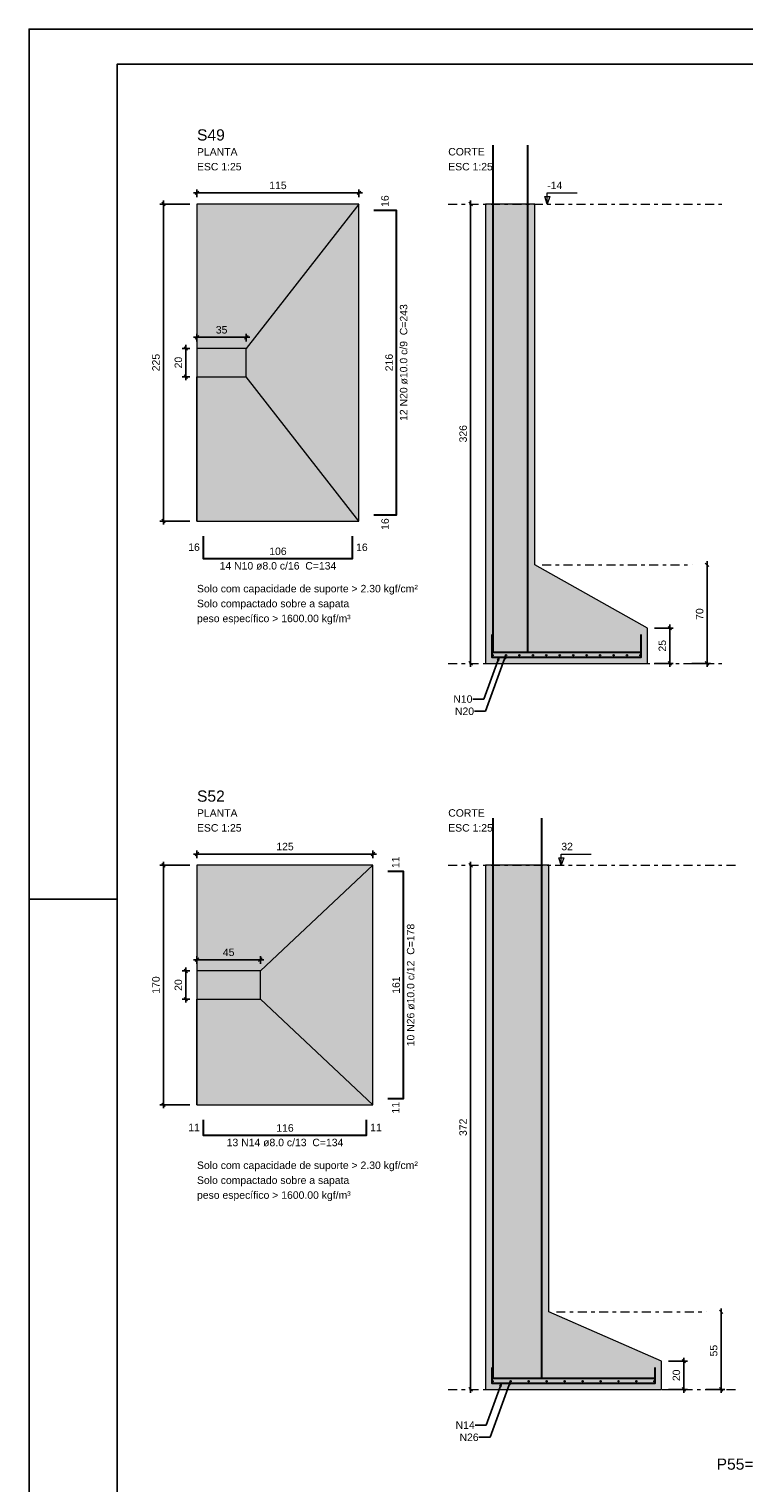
# Model space of a CAD drawing. Header units: millimetres. Extents: x 0 to 119, y 0 to 84.
# Tile 6 of 16: x 0 to 20, y 43 to 84. Entities that reach past the tile are written whole.
import ezdxf

# ---------------------------------------------------------------- set-up
doc = ezdxf.new("R2010")
doc.units = ezdxf.units.MM
doc.header["$MEASUREMENT"] = 0
doc.linetypes.add('DASHDOT', pattern=[2.54, 1.27, -0.635, 0, -0.635])
doc.linetypes.add('NULL', pattern=[0])
doc.layers.get('0').update_dxf_attribs({"lineweight": 18})
for name, color, linetype, lineweight in [('Descrição da armadura', 7, 'Continuous', 0), ('DT-Armadura', 2, 'Continuous', 30), ('DT-Barras no corte', 5, 'Continuous', 5), ('DT-Cotas', 9, 'Continuous', 5), ('DT-Forma', 5, 'Continuous', 5), ('DT-Hachura sapatas em corte', 43, 'Continuous', 5), ('DT-Hachura sapatas em planta', 43, 'Continuous', 5), ('DT-Pontilhado', 9, 'DASHDOT', 5), ('DT-Textos', 7, 'Continuous', 5), ('DT-Título', 3, 'Continuous', 20), ('Textos armaduras', 7, 'Continuous', 0)]:
    doc.layers.add(name, color=color, linetype=linetype, lineweight=lineweight)
doc.layers.add('SEDUC_MARF', color=1, linetype='Continuous')
doc.layers.add('SEDUC_MARGG', color=7, linetype='Continuous')
doc.styles.add('Arial', font='txt')
doc.dimstyles.get("Standard").update_dxf_attribs({"dimtxt": 0.18, "dimasz": 0.18, "dimexe": 0.18, "dimexo": 0.0625, "dimgap": 0.09, "dimtad": 0, "dimtih": 1, "dimtoh": 1, "dimdec": 4, "dimzin": 0, "dimdsep": 46, "dimtxsty": 'Standard', "dimcen": 0.09, "dimadec": 0, "dimazin": 0, "dimtfac": 1, "dimtdec": 4, "dimtofl": 0, "dimtmove": 0, "dimatfit": 3, "dimfxl": 1, "dimtolj": 1, "dimtzin": 0, "dimarcsym": 0})
doc.dimstyles.new('UM_25.000000', dxfattribs={"dimtxt": 0.18, "dimasz": 0.1, "dimexe": 0.1, "dimexo": 0.2, "dimgap": 0, "dimtad": 1, "dimtih": 1, "dimtoh": 1, "dimdec": 1, "dimlfac": 25, "dimzin": 0, "dimdsep": 46, "dimtxsty": 'Standard', "dimcen": 0.09, "dimdle": 0.1, "dimadec": 1, "dimazin": 2, "dimtfac": 1, "dimtdec": 4, "dimtofl": 0, "dimtmove": 0, "dimatfit": 3, "dimfxl": 1, "dimtolj": 1, "dimarcsym": 0})

# ---------------------------------------------------------------- blocks, each defined once
blk = doc.blocks.new('_Oblique')
at = {"color": 0, "linetype": 'ByBlock', "lineweight": -2}
blk.add_line((-0.5, -0.5), (0.5, 0.5), dxfattribs=at)
blk = doc.blocks.new('*D10')
at = {"layer": 'Defpoints', "color": 0}
for p in [(4.7708, 79.131835), (3.8177, 70.131835), (4.7708, 70.131835)]:
    blk.add_point(p, dxfattribs=at)
at = {"layer": 'DT-Cotas', "color": 0, "lineweight": -2}
for p, q in [((4.5708, 79.131835), (3.7177, 79.131835)), ((3.8177, 79.231835), (3.8177, 70.031835)), ((4.5708, 70.131835), (3.7177, 70.131835))]:
    blk.add_line(p, q, dxfattribs=at)
at = {"layer": 'DT-Cotas', "color": 0, "lineweight": -2, "xscale": 0.1, "yscale": 0.1, "zscale": 0.1}
for p, rotation in [((3.8177, 79.131835), 90), ((3.8177, 70.131835), 270)]:
    blk.add_blockref('_Oblique', p, dxfattribs=dict(at, rotation=rotation))
at = {"layer": 'DT-Cotas', "color": 7, "insert": (3.6059, 74.631835), "char_height": 0.2118, "attachment_point": 5, "rotation": 90, "style": 'Arial'}
blk.add_mtext('\\A1;225', dxfattribs=at)
blk = doc.blocks.new('*D11')
at = {"layer": 'Defpoints', "color": 0}
for p in [(9.3708, 79.449535), (4.7708, 79.131835), (9.3708, 79.131835)]:
    blk.add_point(p, dxfattribs=at)
at = {"layer": 'DT-Cotas', "color": 0, "lineweight": -2}
for p, q in [((4.6708, 79.449535), (9.4708, 79.449535)), ((4.7708, 79.331835), (4.7708, 79.549535)), ((9.3708, 79.331835), (9.3708, 79.549535))]:
    blk.add_line(p, q, dxfattribs=at)
at = {"layer": 'DT-Cotas', "color": 0, "lineweight": -2, "xscale": 0.1, "yscale": 0.1, "zscale": 0.1, "rotation": 180}
blk.add_blockref('_Oblique', (4.7708, 79.449535), dxfattribs=at)
at = {"layer": 'DT-Cotas', "color": 0, "lineweight": -2, "xscale": 0.1, "yscale": 0.1, "zscale": 0.1}
blk.add_blockref('_Oblique', (9.3708, 79.449535), dxfattribs=at)
at = {"layer": 'DT-Cotas', "color": 7, "insert": (7.0708, 79.661335), "char_height": 0.2118, "attachment_point": 5, "rotation": 0.0057296, "style": 'Arial'}
blk.add_mtext('\\A1;115', dxfattribs=at)
blk = doc.blocks.new('*D12')
at = {"layer": 'Defpoints', "color": 0}
for p in [(4.7708, 75.031835), (4.4531, 74.231835), (4.7708, 74.231835)]:
    blk.add_point(p, dxfattribs=at)
at = {"layer": 'DT-Cotas', "color": 0, "lineweight": -2}
for p, q in [((4.4531, 75.131835), (4.4531, 74.131835)), ((4.5708, 75.031835), (4.3531, 75.031835)), ((4.5708, 74.231835), (4.3531, 74.231835))]:
    blk.add_line(p, q, dxfattribs=at)
at = {"layer": 'DT-Cotas', "color": 0, "lineweight": -2, "xscale": 0.1, "yscale": 0.1, "zscale": 0.1}
for p, rotation in [((4.4531, 75.031835), 90), ((4.4531, 74.231835), 270)]:
    blk.add_blockref('_Oblique', p, dxfattribs=dict(at, rotation=rotation))
at = {"layer": 'DT-Cotas', "color": 7, "insert": (4.2413, 74.631835), "char_height": 0.2118, "attachment_point": 5, "rotation": 90, "style": 'Arial'}
blk.add_mtext('\\A1;20', dxfattribs=at)
blk = doc.blocks.new('*D13')
at = {"layer": 'Defpoints', "color": 0}
for p in [(6.1708, 75.349535), (4.7708, 75.031835), (6.1708, 75.031835)]:
    blk.add_point(p, dxfattribs=at)
at = {"layer": 'DT-Cotas', "color": 0, "lineweight": -2}
for p, q in [((4.6708, 75.349535), (6.2708, 75.349535)), ((4.7708, 75.231835), (4.7708, 75.449535)), ((6.1708, 75.231835), (6.1708, 75.449535))]:
    blk.add_line(p, q, dxfattribs=at)
at = {"layer": 'DT-Cotas', "color": 0, "lineweight": -2, "xscale": 0.1, "yscale": 0.1, "zscale": 0.1, "rotation": 180}
blk.add_blockref('_Oblique', (4.7708, 75.349535), dxfattribs=at)
at = {"layer": 'DT-Cotas', "color": 0, "lineweight": -2, "xscale": 0.1, "yscale": 0.1, "zscale": 0.1}
blk.add_blockref('_Oblique', (6.1708, 75.349535), dxfattribs=at)
at = {"layer": 'DT-Cotas', "color": 7, "insert": (5.4708, 75.561335), "char_height": 0.2118, "attachment_point": 5, "rotation": 0.0057296, "style": 'Arial'}
blk.add_mtext('\\A1;35', dxfattribs=at)
blk = doc.blocks.new('*D14')
at = {"layer": 'Defpoints', "color": 0}
for p in [(12.54408, 79.131835), (12.54408, 66.091835), (12.54408, 66.091835)]:
    blk.add_point(p, dxfattribs=at)
at = {"layer": 'DT-Cotas', "color": 0, "lineweight": -2}
blk.add_line((12.54408, 79.231835), (12.54408, 65.991835), dxfattribs=at)
at = {"layer": 'DT-Cotas', "color": 0, "lineweight": -2, "xscale": 0.1, "yscale": 0.1, "zscale": 0.1}
for p, rotation in [((12.54408, 79.131835), 90), ((12.54408, 66.091835), 270)]:
    blk.add_blockref('_Oblique', p, dxfattribs=dict(at, rotation=rotation))
at = {"layer": 'DT-Cotas', "color": 7, "insert": (12.33228, 72.611835), "char_height": 0.2118, "attachment_point": 5, "rotation": 90, "style": 'Arial'}
blk.add_mtext('\\A1;326', dxfattribs=at)
blk = doc.blocks.new('*D15')
at = {"layer": 'Defpoints', "color": 0}
for p in [(17.56768, 67.091835), (17.56768, 66.091835), (18.20308, 66.091835)]:
    blk.add_point(p, dxfattribs=at)
at = {"layer": 'DT-Cotas', "color": 0, "lineweight": -2}
for p, q in [((17.76768, 67.091835), (18.30308, 67.091835)), ((18.20308, 67.191835), (18.20308, 65.991835)), ((17.76768, 66.091835), (18.30308, 66.091835))]:
    blk.add_line(p, q, dxfattribs=at)
at = {"layer": 'DT-Cotas', "color": 0, "lineweight": -2, "xscale": 0.1, "yscale": 0.1, "zscale": 0.1}
for p, rotation in [((18.20308, 67.091835), 90), ((18.20308, 66.091835), 270)]:
    blk.add_blockref('_Oblique', p, dxfattribs=dict(at, rotation=rotation))
at = {"layer": 'DT-Cotas', "color": 7, "insert": (17.99128, 66.591835), "char_height": 0.2118, "attachment_point": 5, "rotation": 90, "style": 'Arial'}
blk.add_mtext('\\A1;25', dxfattribs=at)
blk = doc.blocks.new('*D16')
at = {"layer": 'Defpoints', "color": 0}
for p in [(19.26208, 68.891835), (18.62668, 66.091835), (19.26208, 66.091835)]:
    blk.add_point(p, dxfattribs=at)
at = {"layer": 'DT-Cotas', "color": 0, "lineweight": -2}
for p, q in [((19.26208, 68.991835), (19.26208, 65.991835)), ((18.82668, 66.091835), (19.36208, 66.091835))]:
    blk.add_line(p, q, dxfattribs=at)
at = {"layer": 'DT-Cotas', "color": 0, "lineweight": -2, "xscale": 0.1, "yscale": 0.1, "zscale": 0.1}
for p, rotation in [((19.26208, 68.891835), 90.00000000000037), ((19.26208, 66.091835), 270.0000000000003)]:
    blk.add_blockref('_Oblique', p, dxfattribs=dict(at, rotation=rotation))
at = {"layer": 'DT-Cotas', "color": 7, "insert": (19.05028, 67.491835), "char_height": 0.2118, "attachment_point": 5, "rotation": 90, "style": 'Arial'}
blk.add_mtext('\\A1;70', dxfattribs=at)
blk = doc.blocks.new('*D42')
at = {"layer": 'Defpoints', "color": 0}
for p in [(4.7708, 60.360701), (3.8177, 53.560701), (4.7708, 53.560701)]:
    blk.add_point(p, dxfattribs=at)
at = {"layer": 'DT-Cotas', "color": 0, "lineweight": -2}
for p, q in [((4.5708, 60.360701), (3.7177, 60.360701)), ((3.8177, 60.460701), (3.8177, 53.460701)), ((4.5708, 53.560701), (3.7177, 53.560701))]:
    blk.add_line(p, q, dxfattribs=at)
at = {"layer": 'DT-Cotas', "color": 0, "lineweight": -2, "xscale": 0.1, "yscale": 0.1, "zscale": 0.1}
for p, rotation in [((3.8177, 60.360701), 90), ((3.8177, 53.560701), 270)]:
    blk.add_blockref('_Oblique', p, dxfattribs=dict(at, rotation=rotation))
at = {"layer": 'DT-Cotas', "color": 7, "insert": (3.6059, 56.960701), "char_height": 0.2118, "attachment_point": 5, "rotation": 90, "style": 'Arial'}
blk.add_mtext('\\A1;170', dxfattribs=at)
blk = doc.blocks.new('*D43')
at = {"layer": 'Defpoints', "color": 0}
for p in [(9.7708, 60.678401), (4.7708, 60.360701), (9.7708, 60.360701)]:
    blk.add_point(p, dxfattribs=at)
at = {"layer": 'DT-Cotas', "color": 0, "lineweight": -2}
for p, q in [((4.6708, 60.678401), (9.8708, 60.678401)), ((4.7708, 60.560701), (4.7708, 60.778401)), ((9.7708, 60.560701), (9.7708, 60.778401))]:
    blk.add_line(p, q, dxfattribs=at)
at = {"layer": 'DT-Cotas', "color": 0, "lineweight": -2, "xscale": 0.1, "yscale": 0.1, "zscale": 0.1, "rotation": 180}
blk.add_blockref('_Oblique', (4.7708, 60.678401), dxfattribs=at)
at = {"layer": 'DT-Cotas', "color": 0, "lineweight": -2, "xscale": 0.1, "yscale": 0.1, "zscale": 0.1}
blk.add_blockref('_Oblique', (9.7708, 60.678401), dxfattribs=at)
at = {"layer": 'DT-Cotas', "color": 7, "insert": (7.2708, 60.890201), "char_height": 0.2118, "attachment_point": 5, "rotation": 0.0057296, "style": 'Arial'}
blk.add_mtext('\\A1;125', dxfattribs=at)
blk = doc.blocks.new('*D44')
at = {"layer": 'Defpoints', "color": 0}
for p in [(4.7708, 57.360701), (4.4531, 56.560701), (4.7708, 56.560701)]:
    blk.add_point(p, dxfattribs=at)
at = {"layer": 'DT-Cotas', "color": 0, "lineweight": -2}
for p, q in [((4.4531, 57.460701), (4.4531, 56.460701)), ((4.5708, 57.360701), (4.3531, 57.360701)), ((4.5708, 56.560701), (4.3531, 56.560701))]:
    blk.add_line(p, q, dxfattribs=at)
at = {"layer": 'DT-Cotas', "color": 0, "lineweight": -2, "xscale": 0.1, "yscale": 0.1, "zscale": 0.1}
for p, rotation in [((4.4531, 57.360701), 90), ((4.4531, 56.560701), 270)]:
    blk.add_blockref('_Oblique', p, dxfattribs=dict(at, rotation=rotation))
at = {"layer": 'DT-Cotas', "color": 7, "insert": (4.2413, 56.960701), "char_height": 0.2118, "attachment_point": 5, "rotation": 90, "style": 'Arial'}
blk.add_mtext('\\A1;20', dxfattribs=at)
blk = doc.blocks.new('*D45')
at = {"layer": 'Defpoints', "color": 0}
for p in [(6.5708, 57.678401), (4.7708, 57.360701), (6.5708, 57.360701)]:
    blk.add_point(p, dxfattribs=at)
at = {"layer": 'DT-Cotas', "color": 0, "lineweight": -2}
for p, q in [((4.6708, 57.678401), (6.6708, 57.678401)), ((4.7708, 57.560701), (4.7708, 57.778401)), ((6.5708, 57.560701), (6.5708, 57.778401))]:
    blk.add_line(p, q, dxfattribs=at)
at = {"layer": 'DT-Cotas', "color": 0, "lineweight": -2, "xscale": 0.1, "yscale": 0.1, "zscale": 0.1, "rotation": 180}
blk.add_blockref('_Oblique', (4.7708, 57.678401), dxfattribs=at)
at = {"layer": 'DT-Cotas', "color": 0, "lineweight": -2, "xscale": 0.1, "yscale": 0.1, "zscale": 0.1}
blk.add_blockref('_Oblique', (6.5708, 57.678401), dxfattribs=at)
at = {"layer": 'DT-Cotas', "color": 7, "insert": (5.6708, 57.890201), "char_height": 0.2118, "attachment_point": 5, "rotation": 0.0057296, "style": 'Arial'}
blk.add_mtext('\\A1;45', dxfattribs=at)
blk = doc.blocks.new('*D46')
at = {"layer": 'Defpoints', "color": 0}
for p in [(12.54408, 60.360701), (12.54408, 45.480701), (12.54408, 45.480701)]:
    blk.add_point(p, dxfattribs=at)
at = {"layer": 'DT-Cotas', "color": 0, "lineweight": -2}
blk.add_line((12.54408, 60.460701), (12.54408, 45.380701), dxfattribs=at)
at = {"layer": 'DT-Cotas', "color": 0, "lineweight": -2, "xscale": 0.1, "yscale": 0.1, "zscale": 0.1}
for p, rotation in [((12.54408, 60.360701), 90), ((12.54408, 45.480701), 270)]:
    blk.add_blockref('_Oblique', p, dxfattribs=dict(at, rotation=rotation))
at = {"layer": 'DT-Cotas', "color": 7, "insert": (12.33228, 52.920701), "char_height": 0.2118, "attachment_point": 5, "rotation": 90, "style": 'Arial'}
blk.add_mtext('\\A1;372', dxfattribs=at)
blk = doc.blocks.new('*D47')
at = {"layer": 'Defpoints', "color": 0}
for p in [(17.96768, 46.280701), (17.96768, 45.480701), (18.60308, 45.480701)]:
    blk.add_point(p, dxfattribs=at)
at = {"layer": 'DT-Cotas', "color": 0, "lineweight": -2}
for p, q in [((18.16768, 46.280701), (18.70308, 46.280701)), ((18.60308, 46.380701), (18.60308, 45.380701)), ((18.16768, 45.480701), (18.70308, 45.480701))]:
    blk.add_line(p, q, dxfattribs=at)
at = {"layer": 'DT-Cotas', "color": 0, "lineweight": -2, "xscale": 0.1, "yscale": 0.1, "zscale": 0.1}
for p, rotation in [((18.60308, 46.280701), 90), ((18.60308, 45.480701), 270)]:
    blk.add_blockref('_Oblique', p, dxfattribs=dict(at, rotation=rotation))
at = {"layer": 'DT-Cotas', "color": 7, "insert": (18.39128, 45.880701), "char_height": 0.2118, "attachment_point": 5, "rotation": 90, "style": 'Arial'}
blk.add_mtext('\\A1;20', dxfattribs=at)
blk = doc.blocks.new('*D48')
at = {"layer": 'Defpoints', "color": 0}
for p in [(19.66208, 47.680701), (19.02668, 45.480701), (19.66208, 45.480701)]:
    blk.add_point(p, dxfattribs=at)
at = {"layer": 'DT-Cotas', "color": 0, "lineweight": -2}
for p, q in [((19.66208, 47.780701), (19.66208, 45.380701)), ((19.22668, 45.480701), (19.76208, 45.480701))]:
    blk.add_line(p, q, dxfattribs=at)
at = {"layer": 'DT-Cotas', "color": 0, "lineweight": -2, "xscale": 0.1, "yscale": 0.1, "zscale": 0.1}
for p, rotation in [((19.66208, 47.680701), 90.00000000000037), ((19.66208, 45.480701), 270.0000000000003)]:
    blk.add_blockref('_Oblique', p, dxfattribs=dict(at, rotation=rotation))
at = {"layer": 'DT-Cotas', "color": 7, "insert": (19.45028, 46.580701), "char_height": 0.2118, "attachment_point": 5, "rotation": 90, "style": 'Arial'}
blk.add_mtext('\\A1;55', dxfattribs=at)

msp = doc.modelspace()

# ---------------------------------------------------------------- hatches: boundary and pattern name
at = {"layer": 'DT-Hachura sapatas em corte', "linetype": 'Continuous'}
for points in [[(12.9677, 68.8918), (12.9677, 68.8918), (12.9677, 67.0918), (12.9677, 66.0918), (17.5677, 66.0918), (17.5677, 67.0918), (14.3677, 68.8918), (14.3677, 68.8918), (14.3677, 79.1318), (12.9677, 79.1318), (12.9677, 68.8918)], [(12.9677, 47.6807), (12.9677, 47.6807), (12.9677, 46.2807), (12.9677, 45.4807), (17.9677, 45.4807), (17.9677, 46.2807), (14.7677, 47.6807), (14.7677, 47.6807), (14.7677, 60.3607), (12.9677, 60.3607), (12.9677, 47.6807)]]:
    msp.add_hatch(color=43, dxfattribs=at).paths.add_polyline_path(points)
at = {"layer": 'DT-Hachura sapatas em planta', "linetype": 'Continuous'}
for points in [[(4.7708, 70.1318), (9.3708, 70.1318), (9.3708, 79.1318), (4.7708, 79.1318), (4.7708, 70.1318)], [(4.7708, 53.5607), (9.7708, 53.5607), (9.7708, 60.3607), (4.7708, 60.3607), (4.7708, 53.5607)]]:
    msp.add_hatch(color=43, dxfattribs=at).paths.add_polyline_path(points)

# ---------------------------------------------------------------- linework, layer by layer
at = {"layer": 'DT-Armadura'}
for points in [[(13.1777, 80.7997), (13.1777, 66.4068), (16.3777, 66.4068)], [(14.1577, 80.7997), (14.1577, 66.4068), (17.3577, 66.4068)], [(9.7944, 70.3118), (10.4344, 70.3118), (10.4344, 78.9518), (9.7944, 78.9518)], [(4.9508, 69.7082), (4.9508, 69.0682), (9.1908, 69.0682), (9.1908, 69.7082)], [(13.1477, 66.9118), (13.1477, 66.2718), (17.3877, 66.2718), (17.3877, 66.9118)], [(13.1777, 61.695), (13.1777, 45.7957), (16.3777, 45.7957)], [(14.5577, 61.695), (14.5577, 45.7957), (17.7577, 45.7957)], [(10.1944, 53.7407), (10.6344, 53.7407), (10.6344, 60.1807), (10.1944, 60.1807)], [(4.9508, 53.1371), (4.9508, 52.6971), (9.5908, 52.6971), (9.5908, 53.1371)], [(13.1477, 46.1007), (13.1477, 45.6607), (17.7877, 45.6607), (17.7877, 46.1007)]]:
    msp.add_lwpolyline(points, dxfattribs=at)
at = {"layer": 'DT-Barras no corte'}
for centre in [(13.1677, 66.3238), (13.5495, 66.3238), (13.9313, 66.3238), (14.3131, 66.3238), (14.695, 66.3238), (15.0768, 66.3238), (15.4586, 66.3238), (15.8404, 66.3238), (16.2222, 66.3238), (16.604, 66.3238), (16.9859, 66.3238), (17.3677, 66.3238), (13.1677, 45.7127), (13.6788, 45.7127), (14.1899, 45.7127), (14.701, 45.7127), (15.2121, 45.7127), (15.7232, 45.7127), (16.2343, 45.7127), (16.7455, 45.7127), (17.2566, 45.7127), (17.7677, 45.7127)]:
    msp.add_circle(centre, 0.02, dxfattribs=at)
at = {"layer": 'DT-Forma'}
for p, q in [((4.7708, 79.1318), (4.7708, 75.0318)), ((9.3708, 79.1318), (6.1708, 75.0318)), ((4.7708, 70.1318), (4.7708, 74.2318)), ((4.7708, 70.1318), (4.7708, 74.2318)), ((9.3708, 70.1318), (6.1708, 74.2318)), ((4.7708, 60.3607), (4.7708, 57.3607)), ((9.7708, 60.3607), (6.5708, 57.3607)), ((4.7708, 53.5607), (4.7708, 56.5607)), ((4.7708, 53.5607), (4.7708, 56.5607)), ((9.7708, 53.5607), (6.5708, 56.5607))]:
    msp.add_line(p, q, dxfattribs=at)
for points in [[(4.7708, 70.1318), (9.3708, 70.1318), (9.3708, 79.1318), (4.7708, 79.1318), (4.7708, 70.1318)], [(12.9677, 68.8918), (12.9677, 68.8918), (12.9677, 67.0918), (12.9677, 66.0918), (17.5677, 66.0918), (17.5677, 67.0918), (14.3677, 68.8918), (14.3677, 68.8918), (14.3677, 79.1318), (12.9677, 79.1318), (12.9677, 68.8918)], [(4.7708, 74.2318), (6.1708, 74.2318), (6.1708, 75.0318), (4.7708, 75.0318), (4.7708, 74.2318)], [(4.7708, 53.5607), (9.7708, 53.5607), (9.7708, 60.3607), (4.7708, 60.3607), (4.7708, 53.5607)], [(12.9677, 47.6807), (12.9677, 47.6807), (12.9677, 46.2807), (12.9677, 45.4807), (17.9677, 45.4807), (17.9677, 46.2807), (14.7677, 47.6807), (14.7677, 47.6807), (14.7677, 60.3607), (12.9677, 60.3607), (12.9677, 47.6807)], [(4.7708, 56.5607), (6.5708, 56.5607), (6.5708, 57.3607), (4.7708, 57.3607), (4.7708, 56.5607)]]:
    msp.add_lwpolyline(points, close=True, dxfattribs=at)
at = {"layer": 'DT-Pontilhado', "ltscale": 0.2}
for p, q in [((11.9087, 79.1318), (19.6857, 79.1318)), ((14.5795, 68.8918), (18.8385, 68.8918)), ((11.9087, 66.0918), (19.6857, 66.0918)), ((11.9087, 60.3607), (20.0857, 60.3607)), ((14.9795, 47.6807), (19.2385, 47.6807)), ((11.9087, 45.4807), (20.0857, 45.4807))]:
    msp.add_line(p, q, dxfattribs=at)
at = {"layer": 'DT-Textos'}
for points in [[(14.7913, 79.3436), (14.7207, 79.1318), (14.6501, 79.3436), (14.7913, 79.3436)], [(15.1913, 60.5725), (15.1207, 60.3607), (15.0501, 60.5725), (15.1913, 60.5725)]]:
    msp.add_lwpolyline(points, close=True, dxfattribs=at)
for points in [[(14.7207, 79.1318), (14.7207, 79.4495), (15.5679, 79.4495)], [(15.1207, 60.3607), (15.1207, 60.6784), (15.9679, 60.6784)]]:
    msp.add_lwpolyline(points, dxfattribs=at)
at = {"layer": 'SEDUC_MARF'}
msp.add_line((0, 59.4), (2.5, 59.4), dxfattribs=at)
msp.add_lwpolyline([(118.9, 84.1), (0, 84.1), (0, 0), (118.9, 0)], close=True, dxfattribs=at)
at = {"layer": 'SEDUC_MARGG'}
msp.add_lwpolyline([(2.5, 1), (117.9, 1), (117.9, 83.1), (2.5, 83.1), (2.5, 1)], dxfattribs=at)

# ---------------------------------------------------------------- texts
at = {"layer": 'Descrição da armadura', "linetype": 'NULL', "char_height": 0.2118, "attachment_point": 8, "rotation": 90.00021, "line_spacing_factor": 0.9, "style": 'Arial'}
for s, insert, width in [('12 N20 ø10.0 c/9  C=243', (10.7521, 74.632), 6.496963), ('10 N26 ø10.0 c/12  C=178', (10.9521, 56.9603), 6.819531)]:
    msp.add_mtext(s, dxfattribs=dict(at, insert=insert, width=width))
at = {"layer": 'Descrição da armadura', "linetype": 'NULL', "char_height": 0.2118, "line_spacing_factor": 0.9, "style": 'Arial'}
for s, insert, width, attachment_point in [('14 N10 ø8.0 c/16  C=134', (7.071, 68.7509), 6.496963, 8), ('N10', (12.5962, 65.0777), 1.103994, 6), ('N20', (12.6423, 64.7316), 1.103994, 6), ('13 N14 ø8.0 c/13  C=134', (7.271, 52.3792), 6.496963, 8), ('N14', (12.6609, 44.4665), 1.103994, 6), ('N26', (12.7716, 44.1205), 1.103994, 6)]:
    msp.add_mtext(s, dxfattribs=dict(at, insert=insert, width=width, attachment_point=attachment_point))
at = {"layer": 'DT-Textos', "linetype": 'NULL', "char_height": 0.2118, "attachment_point": 7, "line_spacing_factor": 0.798, "style": 'Arial'}
for s, insert, width in [('PLANTA', (4.771, 80.5089), 2.256279), ('CORTE', (11.909, 80.5089), 2.03), ('ESC 1:25', (4.771, 80.0849), 2.482559), ('ESC 1:25', (11.909, 80.0849), 2.482559), ('-14', (14.721, 79.5559), 0.838281), ('Solo com capacidade de suporte > 2.30 kgf/cm²', (4.771, 68.045), 12.299795), ('Solo compactado sobre a sapata', (4.771, 67.622), 8.479951), ('peso específico > 1600.00 kgf/m³', (4.771, 67.198), 8.560098), ('PLANTA', (4.771, 61.7372), 2.256279), ('CORTE', (11.909, 61.7372), 2.03), ('ESC 1:25', (4.771, 61.3142), 2.482559), ('ESC 1:25', (11.909, 61.3142), 2.482559), ('32', (15.121, 60.7842), 0.645137), ('Solo com capacidade de suporte > 2.30 kgf/cm²', (4.771, 51.6743), 12.299795), ('Solo compactado sobre a sapata', (4.771, 51.2503), 8.479951), ('peso específico > 1600.00 kgf/m³', (4.771, 50.8273), 8.560098)]:
    msp.add_mtext(s, dxfattribs=dict(at, insert=insert, width=width))
at = {"layer": 'DT-Título', "linetype": 'NULL', "char_height": 0.3177, "attachment_point": 7, "line_spacing_factor": 0.798, "style": 'Arial'}
for s, insert, width in [('S49', (4.771, 80.9318), 1.565781), ('S52', (4.771, 62.1611), 1.565781), ('P55=P57', (19.533, 43.1964), 3.645469)]:
    msp.add_mtext(s, dxfattribs=dict(at, insert=insert, width=width))
at = {"layer": 'Textos armaduras', "linetype": 'NULL', "char_height": 0.2118, "rotation": 90.00021, "line_spacing_factor": 0.9, "style": 'Arial'}
for s, insert, width, attachment_point in [('16', (10.2203, 79.0518), 1.045137, 7), ('216', (10.3371, 74.6318), 1.367705, 8), ('16', (10.0085, 70.2118), 1.045137, 3), ('11', (10.5203, 60.2807), 1.045137, 7), ('161', (10.5371, 56.9607), 1.367705, 8), ('11', (10.3085, 53.6407), 1.045137, 3)]:
    msp.add_mtext(s, dxfattribs=dict(at, insert=insert, width=width, attachment_point=attachment_point))
at = {"layer": 'Textos armaduras', "linetype": 'NULL', "char_height": 0.2118, "line_spacing_factor": 0.9, "style": 'Arial'}
for s, insert, width, attachment_point in [('16', (4.8508, 69.2823), 1.045137, 9), ('106', (7.0708, 69.1655), 1.367705, 8), ('16', (9.2908, 69.4941), 1.045137, 1), ('11', (4.8508, 52.8112), 1.045137, 9), ('116', (7.2708, 52.7944), 1.367705, 8), ('11', (9.6908, 53.023), 1.045137, 1)]:
    msp.add_mtext(s, dxfattribs=dict(at, insert=insert, width=width, attachment_point=attachment_point))

# ---------------------------------------------------------------- dimensions: what is measured, and where the dimension line sits
at = {"layer": 'DT-Cotas'}
for base, p1, p2, picture, middle in [((9.3708, 79.4495), (4.7708, 79.1318), (9.3708, 79.1318), '*D11', (7.0708, 79.6613)), ((6.1708, 75.3495), (4.7708, 75.0318), (6.1708, 75.0318), '*D13', (5.4708, 75.5613)), ((9.7708, 60.6784), (4.7708, 60.3607), (9.7708, 60.3607), '*D43', (7.2708, 60.8902)), ((6.5708, 57.6784), (4.7708, 57.3607), (6.5708, 57.3607), '*D45', (5.6708, 57.8902))]:
    dim = msp.add_linear_dim(base=base, p1=p1, p2=p2, dimstyle='UM_25.000000', override={"dimtxt": 0.2118, "dimasz": 0.1, "dimexe": 0.1, "dimexo": 0.2, "dimtad": 1, "dimtih": 0, "dimtoh": 0, "dimdec": 1, "dimlfac": 25, "dimzin": 8, "dimtxsty": 'Arial', "dimblk": 'Oblique', "dimblk1": 'Oblique', "dimblk2": 'Oblique', "dimsah": 1, "dimdle": 0.1, "dimse1": 0, "dimse2": 0, "dimclrt": 7, "dimadec": 1, "dimazin": 3, "dimtmove": 2, "dimldrblk": 'Oblique'}, dxfattribs=at)
    dim.commit()
    dim.dimension.update_dxf_attribs({"geometry": picture, "text_midpoint": middle, "dimtype": 160, "text_rotation": 0.00573})
for base, p1, p2, override, picture, middle in [((3.8177, 70.1318), (4.7708, 79.1318), (4.7708, 70.1318), {"dimtxt": 0.2118, "dimasz": 0.1, "dimexe": 0.1, "dimexo": 0.2, "dimtad": 1, "dimtih": 0, "dimtoh": 0, "dimdec": 1, "dimlfac": 25, "dimzin": 8, "dimtxsty": 'Arial', "dimblk": 'Oblique', "dimblk1": 'Oblique', "dimblk2": 'Oblique', "dimsah": 1, "dimdle": 0.1, "dimse1": 0, "dimse2": 0, "dimclrt": 7, "dimadec": 1, "dimazin": 3, "dimtmove": 2, "dimldrblk": 'Oblique'}, '*D10', (3.6059, 74.6318)), ((12.5441, 66.0918), (12.5441, 79.1318), (12.5441, 66.0918), {"dimtxt": 0.2118, "dimasz": 0.1, "dimexe": 0.1, "dimexo": 0.2, "dimtad": 1, "dimtih": 0, "dimtoh": 0, "dimdec": 1, "dimlfac": 25, "dimzin": 8, "dimtxsty": 'Arial', "dimblk": 'Oblique', "dimblk1": 'Oblique', "dimblk2": 'Oblique', "dimsah": 1, "dimdle": 0.1, "dimse1": 1, "dimse2": 1, "dimclrt": 7, "dimadec": 1, "dimazin": 3, "dimtmove": 2, "dimldrblk": 'Oblique'}, '*D14', (12.3323, 72.6118)), ((4.4531, 74.2318), (4.7708, 75.0318), (4.7708, 74.2318), {"dimtxt": 0.2118, "dimasz": 0.1, "dimexe": 0.1, "dimexo": 0.2, "dimtad": 1, "dimtih": 0, "dimtoh": 0, "dimdec": 1, "dimlfac": 25, "dimzin": 8, "dimtxsty": 'Arial', "dimblk": 'Oblique', "dimblk1": 'Oblique', "dimblk2": 'Oblique', "dimsah": 1, "dimdle": 0.1, "dimse1": 0, "dimse2": 0, "dimclrt": 7, "dimadec": 1, "dimazin": 3, "dimtmove": 2, "dimldrblk": 'Oblique'}, '*D12', (4.2413, 74.6318)), ((19.2621, 66.0918), (19.2621, 68.8918), (18.6267, 66.0918), {"dimtxt": 0.2118, "dimasz": 0.1, "dimexe": 0.1, "dimexo": 0.2, "dimtad": 1, "dimtih": 0, "dimtoh": 0, "dimdec": 1, "dimlfac": 25, "dimzin": 8, "dimtxsty": 'Arial', "dimblk": 'Oblique', "dimblk1": 'Oblique', "dimblk2": 'Oblique', "dimsah": 1, "dimdle": 0.1, "dimse1": 1, "dimse2": 0, "dimclrt": 7, "dimadec": 1, "dimazin": 3, "dimtmove": 2, "dimldrblk": 'Oblique'}, '*D16', (19.0503, 67.4918)), ((18.2031, 66.0918), (17.5677, 67.0918), (17.5677, 66.0918), {"dimtxt": 0.2118, "dimasz": 0.1, "dimexe": 0.1, "dimexo": 0.2, "dimtad": 1, "dimtih": 0, "dimtoh": 0, "dimdec": 1, "dimlfac": 25, "dimzin": 8, "dimtxsty": 'Arial', "dimblk": 'Oblique', "dimblk1": 'Oblique', "dimblk2": 'Oblique', "dimsah": 1, "dimdle": 0.1, "dimse1": 0, "dimse2": 0, "dimclrt": 7, "dimadec": 1, "dimazin": 3, "dimtmove": 2, "dimldrblk": 'Oblique'}, '*D15', (17.9913, 66.5918)), ((3.8177, 53.5607), (4.7708, 60.3607), (4.7708, 53.5607), {"dimtxt": 0.2118, "dimasz": 0.1, "dimexe": 0.1, "dimexo": 0.2, "dimtad": 1, "dimtih": 0, "dimtoh": 0, "dimdec": 1, "dimlfac": 25, "dimzin": 8, "dimtxsty": 'Arial', "dimblk": 'Oblique', "dimblk1": 'Oblique', "dimblk2": 'Oblique', "dimsah": 1, "dimdle": 0.1, "dimse1": 0, "dimse2": 0, "dimclrt": 7, "dimadec": 1, "dimazin": 3, "dimtmove": 2, "dimldrblk": 'Oblique'}, '*D42', (3.6059, 56.9607)), ((12.5441, 45.4807), (12.5441, 60.3607), (12.5441, 45.4807), {"dimtxt": 0.2118, "dimasz": 0.1, "dimexe": 0.1, "dimexo": 0.2, "dimtad": 1, "dimtih": 0, "dimtoh": 0, "dimdec": 1, "dimlfac": 25, "dimzin": 8, "dimtxsty": 'Arial', "dimblk": 'Oblique', "dimblk1": 'Oblique', "dimblk2": 'Oblique', "dimsah": 1, "dimdle": 0.1, "dimse1": 1, "dimse2": 1, "dimclrt": 7, "dimadec": 1, "dimazin": 3, "dimtmove": 2, "dimldrblk": 'Oblique'}, '*D46', (12.3323, 52.9207)), ((4.4531, 56.5607), (4.7708, 57.3607), (4.7708, 56.5607), {"dimtxt": 0.2118, "dimasz": 0.1, "dimexe": 0.1, "dimexo": 0.2, "dimtad": 1, "dimtih": 0, "dimtoh": 0, "dimdec": 1, "dimlfac": 25, "dimzin": 8, "dimtxsty": 'Arial', "dimblk": 'Oblique', "dimblk1": 'Oblique', "dimblk2": 'Oblique', "dimsah": 1, "dimdle": 0.1, "dimse1": 0, "dimse2": 0, "dimclrt": 7, "dimadec": 1, "dimazin": 3, "dimtmove": 2, "dimldrblk": 'Oblique'}, '*D44', (4.2413, 56.9607)), ((19.6621, 45.4807), (19.6621, 47.6807), (19.0267, 45.4807), {"dimtxt": 0.2118, "dimasz": 0.1, "dimexe": 0.1, "dimexo": 0.2, "dimtad": 1, "dimtih": 0, "dimtoh": 0, "dimdec": 1, "dimlfac": 25, "dimzin": 8, "dimtxsty": 'Arial', "dimblk": 'Oblique', "dimblk1": 'Oblique', "dimblk2": 'Oblique', "dimsah": 1, "dimdle": 0.1, "dimse1": 1, "dimse2": 0, "dimclrt": 7, "dimadec": 1, "dimazin": 3, "dimtmove": 2, "dimldrblk": 'Oblique'}, '*D48', (19.4503, 46.5807)), ((18.6031, 45.4807), (17.9677, 46.2807), (17.9677, 45.4807), {"dimtxt": 0.2118, "dimasz": 0.1, "dimexe": 0.1, "dimexo": 0.2, "dimtad": 1, "dimtih": 0, "dimtoh": 0, "dimdec": 1, "dimlfac": 25, "dimzin": 8, "dimtxsty": 'Arial', "dimblk": 'Oblique', "dimblk1": 'Oblique', "dimblk2": 'Oblique', "dimsah": 1, "dimdle": 0.1, "dimse1": 0, "dimse2": 0, "dimclrt": 7, "dimadec": 1, "dimazin": 3, "dimtmove": 2, "dimldrblk": 'Oblique'}, '*D47', (18.3913, 45.8807))]:
    dim = msp.add_linear_dim(base=base, p1=p1, p2=p2, angle=90, dimstyle='UM_25.000000', override=override, dxfattribs=at)
    dim.commit()
    dim.dimension.update_dxf_attribs({"geometry": picture, "text_midpoint": middle, "dimtype": 160, "text_rotation": 90})

# ---------------------------------------------------------------- leaders
for points in [[(13.3586, 66.2718), (12.9239, 65.0777), (12.6062, 65.0777)], [(13.5495, 66.3238), (12.97, 64.7316), (12.6523, 64.7316)], [(13.4232, 45.6607), (12.9886, 44.4665), (12.6709, 44.4665)], [(13.6788, 45.7127), (13.0993, 44.1205), (12.7816, 44.1205)]]:
    msp.add_leader(points, dimstyle='Standard', override={"dimasz": 0.1, "dimldrblk": 'Closed'}, dxfattribs=at)

doc.saveas('drawing.dxf')
